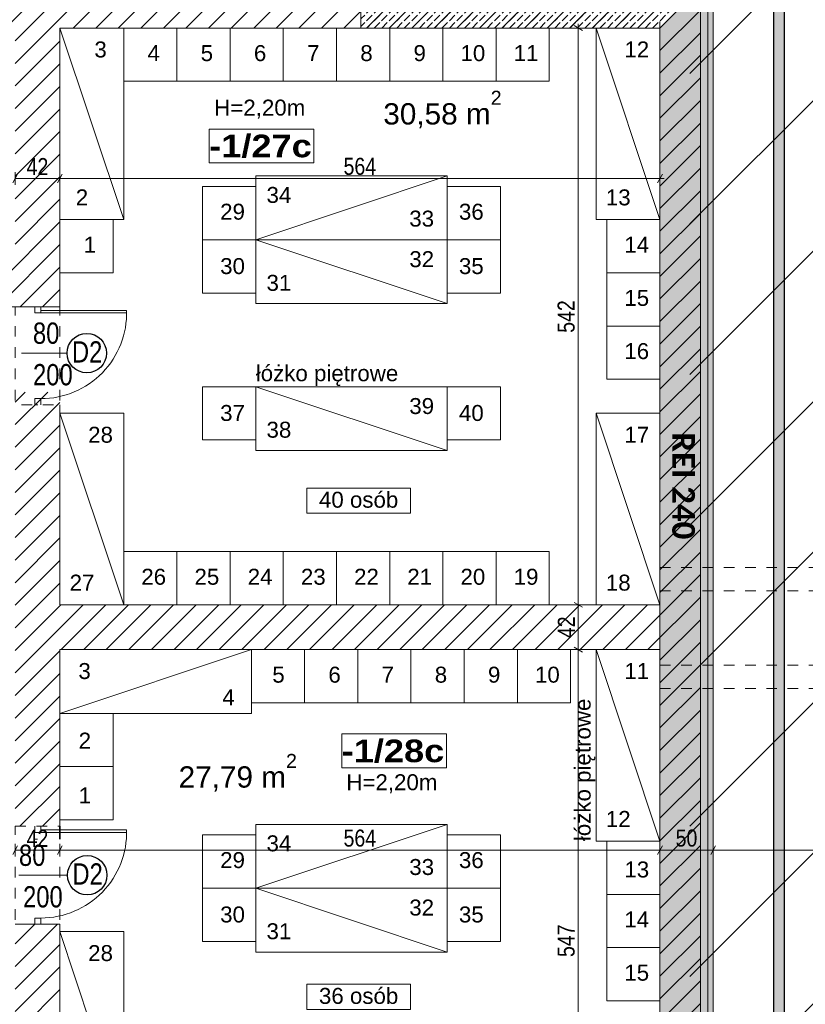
# Model space of a CAD drawing. Header units: centimetres. Extents: x 18292 to 3593338517, y 11794 to 62103.
# Tile 120 of 147: x 1796685119 to 1796685858, y 54859 to 55784. Entities that reach past the tile are written whole.
import ezdxf

# ---------------------------------------------------------------- set-up
doc = ezdxf.new("R2010")
doc.units = ezdxf.units.CM
doc.header["$MEASUREMENT"] = 0
doc.linetypes.add('Dashed-002', pattern=[20, 10, -10])
for name, color, linetype in [('410-Fundamenty', 7, 'Continuous'), ('499-Wymiary i opisy', 7, 'Continuous'), ('__PROJEKTOWANE', 7, 'Continuous'), ('__PROJEKTOWANE_WYPOSAŻENIE', 7, 'Continuous'), ('MF-NR', 7, 'Continuous'), ('MF_KRESKOWANIE', 7, 'Continuous'), ('MF_NR', 7, 'Continuous'), ('MF_OKNA', 7, 'Continuous'), ('MF_przerywana', 7, 'Continuous'), ('MF_SCIANY_KONSTR', 7, 'Continuous'), ('MF_WIDOK', 7, 'Continuous')]:
    doc.layers.add(name, color=color, linetype=linetype)
doc.styles.add('GENERATED_STYLE_2', font='txt')
doc.styles.add('GENERATED_STYLE_4', font='txt')
doc.styles.add('GENERATED_STYLE_5', font='txt')
doc.styles.add('GENERATED_STYLE_8', font='txt')
doc.dimstyles.new('GENERATED_STYLE__1', dxfattribs={"dimtxt": 16, "dimasz": 6.08, "dimexe": 0.18, "dimexo": 0.0625, "dimgap": 0.09, "dimtad": 1, "dimtih": 1, "dimtoh": 1, "dimdec": 0, "dimzin": 0, "dimdsep": 46, "dimtxsty": 'GENERATED_STYLE_4', "dimblk": 'ARROWHEAD_2', "dimblk1": 'ARROWHEAD_2', "dimblk2": 'ARROWHEAD_2', "dimcen": 0.09, "dimse1": 1, "dimse2": 1, "dimclrd": 7, "dimclre": 7, "dimclrt": 7, "dimadec": 0, "dimazin": 0, "dimtfac": 1, "dimtdec": 4, "dimtmove": 0, "dimatfit": 3, "dimfxl": 0, "dimtolj": 1, "dimtzin": 0, "dimarcsym": 0})
doc.dimstyles.new('GENERATED_STYLE__4', dxfattribs={"dimtxt": 16, "dimasz": 6.08, "dimexe": 0.18, "dimexo": 0.0625, "dimgap": 0.09, "dimtad": 1, "dimdec": 0, "dimzin": 0, "dimdsep": 46, "dimtxsty": 'GENERATED_STYLE_4', "dimblk": 'ARROWHEAD_2', "dimblk1": 'ARROWHEAD_2', "dimblk2": 'ARROWHEAD_2', "dimcen": 0.09, "dimse1": 1, "dimse2": 1, "dimclrd": 7, "dimclre": 7, "dimclrt": 7, "dimadec": 0, "dimazin": 0, "dimtfac": 1, "dimtdec": 4, "dimtmove": 0, "dimatfit": 3, "dimfxl": 0, "dimtolj": 1, "dimtzin": 0, "dimarcsym": 0})
pattern_1 = [(45, (1801523908.342, 3898003.605), (-7.071067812, 7.071067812), [7.5, -2.5]), (45, (1801523908.342, 3898010.676), (-7.071067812, 7.071067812), [7.5, -2.5])]

# ---------------------------------------------------------------- blocks, each defined once
blk = doc.blocks.new('*D623', base_point=(1801523908.34, 3898003.61))
at = {"layer": '499-Wymiary i opisy', "color": 7, "linetype": 'Continuous', "lineweight": 13}
for p, q in [((1796685117.37, 55639.09), (1796685112.75, 55631.09)), ((1796685115.06, 55629.09), (1796685115.06, 55641.09)), ((1796685159.37, 55639.09), (1796685154.75, 55631.09)), ((1796685157.06, 55629.09), (1796685157.06, 55641.09)), ((1796685115.06, 55635.09), (1796685157.06, 55635.09))]:
    blk.add_line(p, q, dxfattribs=at)
at = {"layer": '499-Wymiary i opisy', "color": 7, "lineweight": 13, "insert": (1796685125.82, 55638.29), "char_height": 16, "attachment_point": 7, "style": 'GENERATED_STYLE_4'}
blk.add_mtext('\\A1;{\\pql;\\fArial Narrow|b0|i0|c238|p34;42}', dxfattribs=at)
blk = doc.blocks.new('ARROWHEAD_2')
at = {"color": 0, "linetype": 'Continuous', "lineweight": 0}
for p, q in [((0, 0), (-1, 0)), ((-0.38, -0.66), (0.38, 0.66))]:
    blk.add_line(p, q, dxfattribs=at)
blk = doc.blocks.new('*D624', base_point=(1801523908.34, 3898003.61))
at = {"layer": '499-Wymiary i opisy', "color": 7, "linetype": 'Continuous', "lineweight": 13}
for p, q in [((1796685159.37, 55639.09), (1796685154.75, 55631.09)), ((1796685157.06, 55629.09), (1796685157.06, 55641.09)), ((1796685718.75, 55631.09), (1796685723.37, 55639.09)), ((1796685721.06, 55629.09), (1796685721.06, 55641.09)), ((1796685157.06, 55635.09), (1796685721.06, 55635.09)), ((1796685721.06, 55635.09), (1796685724.97, 55635.09))]:
    blk.add_line(p, q, dxfattribs=at)
at = {"layer": '499-Wymiary i opisy', "color": 7, "lineweight": 13, "insert": (1796685423.7, 55638.29), "char_height": 16, "attachment_point": 7, "style": 'GENERATED_STYLE_4'}
blk.add_mtext('\\A1;{\\pql;\\fArial Narrow|b0|i0|c238|p34;564}', dxfattribs=at)
blk = doc.blocks.new('*D709', base_point=(1801523908.34, 3898003.61))
at = {"layer": '499-Wymiary i opisy', "color": 7, "linetype": 'Continuous', "lineweight": 13}
for p, q in [((1796685977.11, 55826.49), (1796685977.11, 55830.41)), ((1796685983.11, 55826.49), (1796685971.11, 55826.49)), ((1796685981.11, 55824.18), (1796685973.11, 55828.8)), ((1796685977.11, 55305.64), (1796685977.11, 55826.49)), ((1796685983.11, 55305.64), (1796685971.11, 55305.64)), ((1796685973.11, 55307.95), (1796685981.11, 55303.33))]:
    blk.add_line(p, q, dxfattribs=at)
at = {"layer": '499-Wymiary i opisy', "color": 7, "lineweight": 13, "insert": (1796685973.91, 55550.71), "char_height": 16, "attachment_point": 7, "rotation": 90, "style": 'GENERATED_STYLE_4'}
blk.add_mtext('\\A1;{\\pql;\\fArial Narrow|b0|i0|c238|p34;521}', dxfattribs=at)
blk = doc.blocks.new('*D778', base_point=(1801523908.34, 3898003.61))
at = {"layer": '499-Wymiary i opisy', "color": 7, "linetype": 'Continuous', "lineweight": 13}
for p, q in [((1796685650.29, 55192.49), (1796685638.29, 55192.49)), ((1796685640.29, 55194.8), (1796685648.29, 55190.18)), ((1796685644.29, 54645.49), (1796685644.29, 55192.49)), ((1796685640.29, 54647.8), (1796685648.29, 54643.18)), ((1796685650.29, 54645.49), (1796685638.29, 54645.49))]:
    blk.add_line(p, q, dxfattribs=at)
at = {"layer": '499-Wymiary i opisy', "color": 7, "lineweight": 13, "insert": (1796685641.09, 54903.63), "char_height": 16, "attachment_point": 7, "rotation": 90, "style": 'GENERATED_STYLE_4'}
blk.add_mtext('\\A1;{\\pql;\\fArial Narrow|b0|i0|c238|p34;547}', dxfattribs=at)
blk = doc.blocks.new('*D779', base_point=(1801523908.34, 3898003.61))
at = {"layer": '499-Wymiary i opisy', "color": 7, "linetype": 'Continuous', "lineweight": 13}
for p, q in [((1796685650.29, 55234.49), (1796685638.29, 55234.49)), ((1796685640.29, 55236.8), (1796685648.29, 55232.18)), ((1796685644.29, 55192.49), (1796685644.29, 55234.49)), ((1796685650.29, 55192.49), (1796685638.29, 55192.49)), ((1796685640.29, 55194.8), (1796685648.29, 55190.18))]:
    blk.add_line(p, q, dxfattribs=at)
at = {"layer": '499-Wymiary i opisy', "color": 7, "lineweight": 13, "insert": (1796685641.09, 55203.25), "char_height": 16, "attachment_point": 7, "rotation": 90, "style": 'GENERATED_STYLE_4'}
blk.add_mtext('\\A1;{\\pql;\\fArial Narrow|b0|i0|c238|p34;42}', dxfattribs=at)
blk = doc.blocks.new('*D780', base_point=(1801523908.34, 3898003.61))
at = {"layer": '499-Wymiary i opisy', "color": 7, "linetype": 'Continuous', "lineweight": 13}
for p, q in [((1796685650.29, 55776.49), (1796685638.29, 55776.49)), ((1796685648.29, 55774.18), (1796685640.29, 55778.8)), ((1796685644.29, 55776.49), (1796685644.29, 55780.41)), ((1796685644.29, 55234.49), (1796685644.29, 55776.49)), ((1796685650.29, 55234.49), (1796685638.29, 55234.49)), ((1796685640.29, 55236.8), (1796685648.29, 55232.18))]:
    blk.add_line(p, q, dxfattribs=at)
at = {"layer": '499-Wymiary i opisy', "color": 7, "lineweight": 13, "insert": (1796685641.09, 55490.13), "char_height": 16, "attachment_point": 7, "rotation": 90, "style": 'GENERATED_STYLE_4'}
blk.add_mtext('\\A1;{\\pql;\\fArial Narrow|b0|i0|c238|p34;542}', dxfattribs=at)
blk = doc.blocks.new('*D784', base_point=(1801523908.34, 3898003.61))
at = {"layer": '499-Wymiary i opisy', "color": 7, "linetype": 'Continuous', "lineweight": 13}
for p, q in [((1796685117.37, 55007.95), (1796685112.75, 54999.95)), ((1796685115.06, 54997.95), (1796685115.06, 55009.95)), ((1796685159.37, 55007.95), (1796685154.75, 54999.95)), ((1796685157.06, 54997.95), (1796685157.06, 55009.95)), ((1796685115.06, 55003.95), (1796685157.06, 55003.95))]:
    blk.add_line(p, q, dxfattribs=at)
at = {"layer": '499-Wymiary i opisy', "color": 7, "lineweight": 13, "insert": (1796685125.82, 55007.15), "char_height": 16, "attachment_point": 7, "style": 'GENERATED_STYLE_4'}
blk.add_mtext('\\A1;{\\pql;\\fArial Narrow|b0|i0|c238|p34;42}', dxfattribs=at)
blk = doc.blocks.new('*D785', base_point=(1801523908.34, 3898003.61))
at = {"layer": '499-Wymiary i opisy', "color": 7, "linetype": 'Continuous', "lineweight": 13}
for p, q in [((1796685159.37, 55007.95), (1796685154.75, 54999.95)), ((1796685157.06, 54997.95), (1796685157.06, 55009.95)), ((1796685723.37, 55007.95), (1796685718.75, 54999.95)), ((1796685721.06, 54997.95), (1796685721.06, 55009.95)), ((1796685157.06, 55003.95), (1796685721.06, 55003.95))]:
    blk.add_line(p, q, dxfattribs=at)
at = {"layer": '499-Wymiary i opisy', "color": 7, "lineweight": 13, "insert": (1796685423.7, 55007.15), "char_height": 16, "attachment_point": 7, "style": 'GENERATED_STYLE_4'}
blk.add_mtext('\\A1;{\\pql;\\fArial Narrow|b0|i0|c238|p34;564}', dxfattribs=at)
blk = doc.blocks.new('*D786', base_point=(1801523908.34, 3898003.61))
at = {"layer": '499-Wymiary i opisy', "color": 7, "linetype": 'Continuous', "lineweight": 13}
for p, q in [((1796685723.37, 55007.95), (1796685718.75, 54999.95)), ((1796685721.06, 54997.95), (1796685721.06, 55009.95)), ((1796685773.37, 55007.95), (1796685768.75, 54999.95)), ((1796685771.06, 54997.95), (1796685771.06, 55009.95)), ((1796685721.06, 55003.95), (1796685771.06, 55003.95))]:
    blk.add_line(p, q, dxfattribs=at)
at = {"layer": '499-Wymiary i opisy', "color": 7, "lineweight": 13, "insert": (1796685735.82, 55007.15), "char_height": 16, "attachment_point": 7, "style": 'GENERATED_STYLE_4'}
blk.add_mtext('\\A1;{\\pql;\\fArial Narrow|b0|i0|c238|p34;50}', dxfattribs=at)
blk = doc.blocks.new('*D787', base_point=(1801523908.34, 3898003.61))
at = {"layer": '499-Wymiary i opisy', "color": 7, "linetype": 'Continuous', "lineweight": 13}
for p, q in [((1796685773.37, 55007.95), (1796685768.75, 54999.95)), ((1796685771.06, 54997.95), (1796685771.06, 55009.95)), ((1796686177.78, 55007.95), (1796686173.16, 54999.95)), ((1796686175.47, 54997.95), (1796686175.47, 55009.95)), ((1796685771.06, 55003.95), (1796686175.47, 55003.95))]:
    blk.add_line(p, q, dxfattribs=at)
at = {"layer": '499-Wymiary i opisy', "color": 7, "lineweight": 13, "char_height": 16, "attachment_point": 7, "style": 'GENERATED_STYLE_4'}
for s, insert in [('\\A1;{\\pql;\\fArial Narrow|b0|i0|c238|p34;min. 400}', (1796685927.71, 55007.15)), ('\\A1;{\\pql;\\fArial Narrow|b0|i0|c238|p34;24}', (1796686152.67, 55007.15))]:
    blk.add_mtext(s, dxfattribs=dict(at, insert=insert))

msp = doc.modelspace()

# ---------------------------------------------------------------- hatches: boundary and pattern name
at = {"layer": '410-Fundamenty', "linetype": 'Continuous', "lineweight": 0, "true_color": 0x000000}
h = msp.add_hatch(dxfattribs=at)
h.set_pattern_fill('beton_000c', color=18, style=0, pattern_type=2)
h.set_pattern_definition(pattern_1)
h.paths.add_polyline_path([(1796685440.06, 55776.49), (1796685465.06, 55801.49), (1796685465.06, 56288.49), (1796685440.06, 56288.49)])
h = msp.add_hatch(dxfattribs=at)
h.set_pattern_fill('beton_000c', color=18, style=0, pattern_type=2)
h.set_pattern_definition(pattern_1)
h.paths.add_polyline_path([(1796685766.06, 54600.49), (1796685766.06, 55821.49), (1796685751.06, 55806.49), (1796685751.06, 54615.49)])
h = msp.add_hatch(dxfattribs=at)
h.set_pattern_fill('Styropian_000c', color=18, style=0, pattern_type=2)
h.set_pattern_definition([(90, (1801523908.3422, 3898003.6053), (-3.4641016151, 0), [2, -4]), (90, (1801523906.6102, 3898006.6053), (-3.4641016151, 0), [2, -4]), (150, (1801523908.3422, 3898005.6053), (1.7320508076, 3), [2, -4]), (150, (1801523904.878, 3898005.6053), (1.7320508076, 3), [2, -4]), (210, (1801523908.3422, 3898003.6053), (-1.7320508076, 3), [2, -4]), (210, (1801523904.878, 3898003.6053), (-1.7320508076, 3), [2, -4])])
h.paths.add_polyline_path([(1796685771.06, 54595.49), (1796685771.06, 55826.49), (1796685766.06, 55821.49), (1796685766.06, 54600.49)])
h = msp.add_hatch(dxfattribs=at)
h.set_pattern_fill('beton_000c', color=18, style=0, pattern_type=2)
h.set_pattern_definition(pattern_1)
h.paths.add_polyline_path([(1796685751.06, 54615.49), (1796685751.06, 55806.49), (1796685746.06, 55801.49), (1796685746.06, 54620.49)])
h = msp.add_hatch(dxfattribs=at)
h.set_pattern_fill('beton_000c', color=18, style=0, pattern_type=2)
h.set_pattern_definition(pattern_1)
h.paths.add_polyline_path([(1796685746.06, 55801.49), (1796685465.06, 55801.49), (1796685440.06, 55776.49), (1796685721.06, 55776.49)])
h = msp.add_hatch(dxfattribs=at)
h.set_pattern_fill('beton_000c', color=18, style=0, pattern_type=2)
h.set_pattern_definition(pattern_1)
h.paths.add_polyline_path([(1796685746.06, 54620.49), (1796685746.06, 55801.49), (1796685721.06, 55776.49), (1796685721.06, 54645.49)])
at = {"layer": '__PROJEKTOWANE', "linetype": 'Continuous', "lineweight": 13}
h = msp.add_hatch(dxfattribs=at)
h.set_pattern_fill('Bloczki_ceramiczne_kopia_DF', color=150, style=0, pattern_type=2)
h.set_pattern_definition([(45, (1801523908.34, 3898003.61), (-70.7106781, 70.7106781), [])])
h.paths.add_polyline_path([(1796685449.06, 54617.49), (1796685749.06, 54617.49), (1796685749.06, 55810.49), (1796685468.06, 55810.49), (1796685468.06, 56706.54), (1796685828.15, 56706.54), (1796685826.23, 56167.49), (1796686106.06, 56167.49), (1796686106.06, 54260.49), (1796685806.06, 54260.49), (1796685806.06, 53759.49), (1796683867.06, 53759.49), (1796683867.06, 54560.49), (1796683568.09, 54560.49), (1796683567.07, 55446.69), (1796681848.25, 55446.61), (1796681848.25, 55792.49), (1796683924.06, 55792.49), (1796683924.06, 54917.49), (1796684224.06, 54917.49), (1796684224.06, 54116.49), (1796685449.06, 54116.49)])
at = {"layer": '__PROJEKTOWANE', "linetype": 'Continuous', "lineweight": 25}
h = msp.add_hatch(color=230, dxfattribs=at)
h.paths.add_polyline_path([(1796683649.02, 56613.92), (1796683649.02, 54825.65), (1796684125.59, 54825.65), (1796684125.59, 54038.82), (1796684556.51, 54038.82), (1796684556.51, 53475.15), (1796685205.88, 53475.15), (1796685205.88, 54038.82), (1796685545.98, 54038.82), (1796685545.98, 54541.02), (1796685838.17, 54541.02), (1796685838.17, 55897.12), (1796684573.27, 55897.12), (1796684573.27, 56613.92)])
h.paths.add_polyline_path([(1796684566.51, 53485.15), (1796684566.51, 54048.82), (1796684135.59, 54048.82), (1796684135.59, 54835.65), (1796683659.02, 54835.65), (1796683659.02, 56603.92), (1796684563.27, 56603.92), (1796684563.27, 55887.12), (1796685828.17, 55887.12), (1796685828.17, 54551.02), (1796685535.98, 54551.02), (1796685535.98, 54048.82), (1796685195.88, 54048.82), (1796685195.88, 53485.15)], flags=0)
at = {"layer": 'MF_KRESKOWANIE', "linetype": 'Continuous', "lineweight": 13}
h = msp.add_hatch(dxfattribs=at)
h.set_pattern_fill('bloczki_ceramiczne_000c', color=250, style=0, pattern_type=2)
h.set_pattern_definition([(45, (1801523908.342, 3898003.605), (-10.606601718, 10.606601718), [])])
h.paths.add_polyline_path([(1796683914.06, 54907.49), (1796684214.06, 54907.49), (1796684214.06, 54896.49), (1796684214.06, 54735.49), (1796684214.06, 54106.49), (1796684282.06, 54106.49), (1796684590.06, 54106.49), (1796684590.06, 53966.49), (1796684632.06, 53966.49), (1796684913.74, 53966.49), (1796684913.74, 53894.49), (1796684913.74, 53558.49), (1796685083.74, 53558.49), (1796685083.74, 53894.49), (1796685083.74, 53966.49), (1796685083.74, 54106.49), (1796685459.06, 54106.49), (1796685459.06, 54607.49), (1796685759.06, 54607.49), (1796685759.06, 54660.49), (1796685759.06, 55820.49), (1796685440.06, 55820.49), (1796684664.06, 55820.49), (1796684664.06, 55776.49), (1796684735.06, 55776.49), (1796684735.06, 55556.49), (1796684668.06, 55556.49), (1796684658.06, 55556.49), (1796684658.06, 55514.49), (1796684878.06, 55514.49), (1796684878.06, 55556.49), (1796684777.06, 55556.49), (1796684777.06, 55776.49), (1796685115.06, 55776.49), (1796685115.06, 55556.49), (1796684958.06, 55556.49), (1796684958.06, 55514.49), (1796685157.06, 55514.49), (1796685157.06, 55776.49), (1796685421.06, 55776.49), (1796685721.06, 55776.49), (1796685721.06, 55234.49), (1796685421.06, 55234.49), (1796685157.06, 55234.49), (1796685157.06, 55434.49), (1796685115.06, 55434.49), (1796685115.06, 55393.49), (1796685115.06, 55026.49), (1796685157.06, 55026.49), (1796685157.06, 55192.49), (1796685721.06, 55192.49), (1796685721.06, 54645.49), (1796685457.06, 54645.49), (1796685457.06, 54735.49), (1796685457.06, 54747.49), (1796685157.06, 54747.49), (1796685157.06, 54934.49), (1796685115.06, 54934.49), (1796685115.06, 54747.49), (1796685115.06, 54705.49), (1796685421.06, 54705.49), (1796685421.06, 54144.49), (1796685019.06, 54144.49), (1796685019.06, 54705.49), (1796685023.06, 54705.49), (1796685023.06, 54747.49), (1796684925.06, 54747.49), (1796684925.06, 54705.49), (1796684977.06, 54705.49), (1796684977.06, 54290.49), (1796684952.06, 54290.49), (1796684967.06, 54248.49), (1796684977.06, 54248.49), (1796684977.06, 54144.49), (1796684797.06, 54144.49), (1796684797.06, 54147.49), (1796684755.06, 54147.49), (1796684755.06, 54144.49), (1796684742.06, 54144.49), (1796684742.06, 54106.49), (1796685045.74, 54106.49), (1796685045.74, 54008.49), (1796685045.74, 53894.49), (1796685045.39, 53894.49), (1796685045.39, 53600.49), (1796684955.74, 53600.49), (1796684955.74, 53894.49), (1796684955.74, 53983.49), (1796684930.74, 54008.49), (1796684632.06, 54008.49), (1796684632.06, 54106.49), (1796684682.06, 54106.49), (1796684682.06, 54144.49), (1796684632.06, 54144.49), (1796684632.06, 54159.49), (1796684590.06, 54159.49), (1796684590.06, 54144.49), (1796684252.06, 54144.49), (1796684252.06, 54705.49), (1796684392.06, 54705.49), (1796684392.06, 54747.49), (1796684252.06, 54747.49), (1796684252.06, 54907.49), (1796684516.06, 54907.49), (1796684516.06, 54871.49), (1796684558.06, 54871.49), (1796684558.06, 55099.49), (1796684516.06, 55099.49), (1796684516.06, 54945.49), (1796684262.06, 54945.49), (1796683952.06, 54945.49), (1796683952.06, 55790.1), (1796684414.6, 55790.44), (1796684414.74, 55820.49), (1796683952.06, 55820.49), (1796683928.06, 55782.49), (1796683914.06, 55782.49), (1796683914.06, 54945.49)])

# ---------------------------------------------------------------- linework, layer by layer
at = {"layer": '410-Fundamenty', "color": 7, "linetype": 'Continuous', "lineweight": 13}
msp.add_line((1796685766.06, 54600.49), (1796685766.06, 55821.49), dxfattribs=at)
at = {"layer": '410-Fundamenty', "color": 7, "linetype": 'Continuous', "lineweight": 13, "flags": 128}
for points in [[(1796685440.06, 56288.49), (1796685440.06, 55776.49)], [(1796685771.06, 54595.49), (1796685771.06, 55826.49)], [(1796685440.06, 55776.49), (1796685721.06, 55776.49)], [(1796685721.06, 55776.49), (1796685721.06, 54645.49)]]:
    msp.add_lwpolyline(points, dxfattribs=at)
at = {"layer": '__PROJEKTOWANE', "color": 230, "linetype": 'Continuous', "lineweight": 25, "flags": 128}
for points in [[(1796684556.51, 53475.15), (1796685205.88, 53475.15), (1796685205.88, 54038.82), (1796685545.98, 54038.82), (1796685545.98, 54541.02), (1796685838.17, 54541.02), (1796685838.17, 55897.12), (1796684573.27, 55897.12), (1796684573.27, 56613.92), (1796683649.05, 56613.92), (1796683649.05, 54825.65), (1796684125.59, 54825.65), (1796684125.59, 54038.82), (1796684556.51, 54038.82)], [(1796684566.51, 53485.15), (1796685195.88, 53485.15), (1796685195.88, 54048.82), (1796685535.98, 54048.82), (1796685535.98, 54551.02), (1796685828.17, 54551.02), (1796685828.17, 55887.12), (1796684563.27, 55887.12), (1796684563.27, 56603.92), (1796683659.02, 56603.92), (1796683659.02, 54835.65), (1796684135.59, 54835.65), (1796684135.59, 54048.82), (1796684566.51, 54048.82)]]:
    msp.add_lwpolyline(points, close=True, dxfattribs=at)
at = {"layer": '__PROJEKTOWANE', "color": 7, "linetype": 'Continuous', "lineweight": 25}
for centre in [(1796685182.38, 55471.03), (1796685182.81, 54980.49)]:
    msp.add_circle(centre, 18.52, dxfattribs=at)
at = {"layer": '__PROJEKTOWANE_WYPOSAŻENIE', "color": 7, "linetype": 'Continuous', "lineweight": 13}
for p, q in [((1796685217.06, 55596.49), (1796685157.06, 55776.49)), ((1796685721.06, 55596.49), (1796685661.06, 55776.49)), ((1796685341.19, 55577.49), (1796685521.19, 55637.49)), ((1796685341.19, 55577.49), (1796685521.19, 55517.49)), ((1796685341.19, 55439.49), (1796685521.19, 55379.49)), ((1796685217.06, 55234.49), (1796685157.06, 55414.49)), ((1796685721.06, 55234.49), (1796685661.06, 55414.49)), ((1796685337.06, 55192.49), (1796685157.06, 55132.49)), ((1796685721.06, 55012.49), (1796685661.06, 55192.49)), ((1796685341.19, 54968.29), (1796685521.19, 55028.29)), ((1796685341.19, 54968.29), (1796685521.19, 54908.29)), ((1796685217.06, 54747.49), (1796685157.06, 54927.49))]:
    msp.add_line(p, q, dxfattribs=at)
at = {"layer": '__PROJEKTOWANE_WYPOSAŻENIE', "color": 7, "linetype": 'Continuous', "lineweight": 13, "flags": 128}
for points in [[(1796685157.06, 55596.49), (1796685217.06, 55596.49), (1796685217.06, 55776.49), (1796685157.06, 55776.49)], [(1796685267.06, 55776.49), (1796685267.06, 55726.49), (1796685217.06, 55726.49), (1796685217.06, 55776.49)], [(1796685317.06, 55776.49), (1796685317.06, 55726.49), (1796685267.06, 55726.49), (1796685267.06, 55776.49)], [(1796685367.06, 55776.49), (1796685367.06, 55726.49), (1796685317.06, 55726.49), (1796685317.06, 55776.49)], [(1796685417.06, 55776.49), (1796685417.06, 55726.49), (1796685367.06, 55726.49), (1796685367.06, 55776.49)], [(1796685467.06, 55776.49), (1796685467.06, 55726.49), (1796685417.06, 55726.49), (1796685417.06, 55776.49)], [(1796685517.06, 55776.49), (1796685517.06, 55726.49), (1796685467.06, 55726.49), (1796685467.06, 55776.49)], [(1796685567.06, 55776.49), (1796685567.06, 55726.49), (1796685517.06, 55726.49), (1796685517.06, 55776.49)], [(1796685617.06, 55776.49), (1796685617.06, 55726.49), (1796685567.06, 55726.49), (1796685567.06, 55776.49)], [(1796685661.06, 55596.49), (1796685721.06, 55596.49), (1796685721.06, 55776.49), (1796685661.06, 55776.49)], [(1796685341.19, 55577.49), (1796685341.19, 55637.49), (1796685521.19, 55637.49), (1796685521.19, 55577.49)], [(1796685341.19, 55627.49), (1796685341.19, 55577.49), (1796685291.19, 55577.49), (1796685291.19, 55627.49)], [(1796685521.19, 55577.49), (1796685521.19, 55627.49), (1796685571.19, 55627.49), (1796685571.19, 55577.49)], [(1796685207.06, 55596.49), (1796685207.06, 55546.49), (1796685157.06, 55546.49), (1796685157.06, 55596.49)], [(1796685721.06, 55596.49), (1796685721.06, 55546.49), (1796685671.06, 55546.49), (1796685671.06, 55596.49)], [(1796685341.19, 55527.49), (1796685341.19, 55577.49), (1796685291.19, 55577.49), (1796685291.19, 55527.49)], [(1796685341.19, 55577.49), (1796685341.19, 55517.49), (1796685521.19, 55517.49), (1796685521.19, 55577.49)], [(1796685521.19, 55577.49), (1796685521.19, 55527.49), (1796685571.19, 55527.49), (1796685571.19, 55577.49)], [(1796685721.06, 55546.49), (1796685721.06, 55496.49), (1796685671.06, 55496.49), (1796685671.06, 55546.49)], [(1796685721.06, 55496.49), (1796685721.06, 55446.49), (1796685671.06, 55446.49), (1796685671.06, 55496.49)], [(1796685341.19, 55389.49), (1796685341.19, 55439.49), (1796685291.19, 55439.49), (1796685291.19, 55389.49)], [(1796685341.19, 55439.49), (1796685341.19, 55379.49), (1796685521.19, 55379.49), (1796685521.19, 55439.49)], [(1796685521.19, 55439.49), (1796685521.19, 55389.49), (1796685571.19, 55389.49), (1796685571.19, 55439.49)], [(1796685157.06, 55234.49), (1796685217.06, 55234.49), (1796685217.06, 55414.49), (1796685157.06, 55414.49)], [(1796685661.06, 55234.49), (1796685721.06, 55234.49), (1796685721.06, 55414.49), (1796685661.06, 55414.49)], [(1796685267.06, 55284.49), (1796685267.06, 55234.49), (1796685217.06, 55234.49), (1796685217.06, 55284.49)], [(1796685317.06, 55284.49), (1796685317.06, 55234.49), (1796685267.06, 55234.49), (1796685267.06, 55284.49)], [(1796685367.06, 55284.49), (1796685367.06, 55234.49), (1796685317.06, 55234.49), (1796685317.06, 55284.49)], [(1796685417.06, 55284.49), (1796685417.06, 55234.49), (1796685367.06, 55234.49), (1796685367.06, 55284.49)], [(1796685467.06, 55284.49), (1796685467.06, 55234.49), (1796685417.06, 55234.49), (1796685417.06, 55284.49)], [(1796685517.06, 55284.49), (1796685517.06, 55234.49), (1796685467.06, 55234.49), (1796685467.06, 55284.49)], [(1796685567.06, 55284.49), (1796685567.06, 55234.49), (1796685517.06, 55234.49), (1796685517.06, 55284.49)], [(1796685617.06, 55284.49), (1796685617.06, 55234.49), (1796685567.06, 55234.49), (1796685567.06, 55284.49)], [(1796685337.06, 55132.49), (1796685337.06, 55192.49), (1796685157.06, 55192.49), (1796685157.06, 55132.49)], [(1796685387.06, 55192.49), (1796685387.06, 55142.49), (1796685337.06, 55142.49), (1796685337.06, 55192.49)], [(1796685437.06, 55192.49), (1796685437.06, 55142.49), (1796685387.06, 55142.49), (1796685387.06, 55192.49)], [(1796685487.06, 55192.49), (1796685487.06, 55142.49), (1796685437.06, 55142.49), (1796685437.06, 55192.49)], [(1796685537.06, 55192.49), (1796685537.06, 55142.49), (1796685487.06, 55142.49), (1796685487.06, 55192.49)], [(1796685587.06, 55192.49), (1796685587.06, 55142.49), (1796685537.06, 55142.49), (1796685537.06, 55192.49)], [(1796685637.06, 55192.49), (1796685637.06, 55142.49), (1796685587.06, 55142.49), (1796685587.06, 55192.49)], [(1796685661.06, 55012.49), (1796685721.06, 55012.49), (1796685721.06, 55192.49), (1796685661.06, 55192.49)], [(1796685207.06, 55132.49), (1796685207.06, 55082.49), (1796685157.06, 55082.49), (1796685157.06, 55132.49)], [(1796685207.06, 55082.49), (1796685207.06, 55032.49), (1796685157.06, 55032.49), (1796685157.06, 55082.49)], [(1796685341.19, 54968.29), (1796685341.19, 55028.29), (1796685521.19, 55028.29), (1796685521.19, 54968.29)], [(1796685341.19, 55018.29), (1796685341.19, 54968.29), (1796685291.19, 54968.29), (1796685291.19, 55018.29)], [(1796685521.19, 54968.29), (1796685521.19, 55018.29), (1796685571.19, 55018.29), (1796685571.19, 54968.29)], [(1796685721.06, 55012.49), (1796685721.06, 54962.49), (1796685671.06, 54962.49), (1796685671.06, 55012.49)], [(1796685341.19, 54918.29), (1796685341.19, 54968.29), (1796685291.19, 54968.29), (1796685291.19, 54918.29)], [(1796685341.19, 54968.29), (1796685341.19, 54908.29), (1796685521.19, 54908.29), (1796685521.19, 54968.29)], [(1796685521.19, 54968.29), (1796685521.19, 54918.29), (1796685571.19, 54918.29), (1796685571.19, 54968.29)], [(1796685721.06, 54962.49), (1796685721.06, 54912.49), (1796685671.06, 54912.49), (1796685671.06, 54962.49)], [(1796685157.06, 54747.49), (1796685217.06, 54747.49), (1796685217.06, 54927.49), (1796685157.06, 54927.49)], [(1796685721.06, 54912.49), (1796685721.06, 54862.49), (1796685671.06, 54862.49), (1796685671.06, 54912.49)]]:
    msp.add_lwpolyline(points, close=True, dxfattribs=at)
at = {"layer": '__PROJEKTOWANE_WYPOSAŻENIE', "color": 150, "linetype": 'Continuous', "lineweight": 13, "flags": 128}
for points in [[(1796685389.14, 55344.22), (1796685486.55, 55344.22), (1796685486.55, 55320.65), (1796685389.14, 55320.65)], [(1796685389.14, 54878.03), (1796685486.55, 54878.03), (1796685486.55, 54854.46), (1796685389.14, 54854.46)]]:
    msp.add_lwpolyline(points, close=True, dxfattribs=at)
at = {"layer": '__PROJEKTOWANE_WYPOSAŻENIE', "color": 7, "linetype": 'Dashed-002', "lineweight": 13, "flags": 128}
for points in [[(1796685721.06, 55269.64), (1796686144.06, 55269.64)], [(1796685721.06, 55247.7), (1796686144.06, 55247.7)], [(1796685721.06, 55177.74), (1796686144.06, 55177.74)], [(1796685721.06, 55155.8), (1796686144.06, 55155.8)]]:
    msp.add_lwpolyline(points, dxfattribs=at)
at = {"layer": 'MF-NR', "color": 7, "linetype": 'Continuous', "lineweight": 13}
for p, q in [((1796685297.54, 55681.55), (1796685390.87, 55681.55)), ((1796685297.54, 55649.66), (1796685297.54, 55681.55)), ((1796685395.87, 55681.55), (1796685395.87, 55649.66)), ((1796685422.05, 55113.19), (1796685515.38, 55113.19)), ((1796685422.05, 55081.29), (1796685422.05, 55113.19)), ((1796685520.38, 55113.19), (1796685520.38, 55081.29))]:
    msp.add_line(p, q, dxfattribs=at)
at = {"layer": 'MF-NR', "color": 7, "linetype": 'Continuous', "lineweight": 13, "flags": 128}
for points in [[(1796685390.87, 55649.66), (1796685297.54, 55649.66)], [(1796685515.38, 55081.29), (1796685422.05, 55081.29)]]:
    msp.add_lwpolyline(points, dxfattribs=at)
at = {"layer": 'MF_OKNA', "color": 7, "linetype": 'Continuous', "lineweight": 13}
for p, q in [((1796685136.43, 55514.49), (1796685133.56, 55514.49)), ((1796685133.56, 55514.49), (1796685133.56, 55508.74)), ((1796685133.56, 55508.74), (1796685139.31, 55508.74)), ((1796685139.31, 55508.74), (1796685139.31, 55514.49)), ((1796685139.31, 55511.04), (1796685219.77, 55511.04)), ((1796685139.31, 55508.74), (1796685219.81, 55508.74)), ((1796685163.86, 55471.03), (1796685121.1, 55471.03)), ((1796685133.56, 55422.49), (1796685133.56, 55428.24)), ((1796685133.56, 55428.24), (1796685139.31, 55428.24)), ((1796685139.31, 55428.24), (1796685139.31, 55422.49)), ((1796685136.43, 55422.49), (1796685133.56, 55422.49)), ((1796685133.56, 55026.49), (1796685133.56, 55020.74)), ((1796685139.31, 55020.74), (1796685139.31, 55026.49)), ((1796685133.56, 55020.74), (1796685139.31, 55020.74)), ((1796685139.31, 55023.04), (1796685219.77, 55023.04)), ((1796685139.31, 55020.74), (1796685219.81, 55020.74)), ((1796685136.06, 55014.49), (1796685133.56, 55014.49)), ((1796685164.29, 54980.49), (1796685118.41, 54980.49)), ((1796685133.56, 54934.49), (1796685133.56, 54940.24)), ((1796685133.56, 54940.24), (1796685139.31, 54940.24)), ((1796685136.06, 54934.49), (1796685133.56, 54934.49)), ((1796685139.31, 54940.24), (1796685139.31, 54934.49))]:
    msp.add_line(p, q, dxfattribs=at)
for centre in [(1796685139.31, 55508.74), (1796685139.31, 55020.74)]:
    msp.add_arc(centre, 80.5, 270, 1.63725, dxfattribs=at)
at = {"layer": 'MF_przerywana', "color": 7, "linetype": 'Dashed-002', "lineweight": 13, "flags": 128}
for points in [[(1796685157.06, 55514.49), (1796685115.06, 55514.49), (1796685115.06, 55422.49), (1796685157.06, 55422.49)], [(1796685115.06, 55026.49), (1796685157.06, 55026.49), (1796685157.06, 54934.49), (1796685115.06, 54934.49)]]:
    msp.add_lwpolyline(points, close=True, dxfattribs=at)
at = {"layer": 'MF_SCIANY_KONSTR', "color": 7, "linetype": 'Continuous', "lineweight": 13}
for p, q in [((1796685759.06, 54660.49), (1796685759.06, 55820.49)), ((1796685157.06, 55776.49), (1796685157.06, 55514.49)), ((1796685421.06, 55776.49), (1796685157.06, 55776.49)), ((1796685421.06, 55776.49), (1796685721.06, 55776.49)), ((1796685721.06, 55234.49), (1796685721.06, 55782.49)), ((1796685083.23, 55514.49), (1796685157.06, 55514.49)), ((1796685157.06, 55422.49), (1796685157.06, 55234.49)), ((1796685421.06, 55234.49), (1796685157.06, 55234.49)), ((1796685421.06, 55234.49), (1796685721.06, 55234.49)), ((1796685157.06, 55192.49), (1796685721.06, 55192.49)), ((1796685157.06, 55192.49), (1796685157.06, 55026.49)), ((1796685721.06, 54645.49), (1796685721.06, 55192.49)), ((1796685115.06, 54934.49), (1796685157.06, 54934.49)), ((1796685157.06, 54934.49), (1796685157.06, 54747.49))]:
    msp.add_line(p, q, dxfattribs=at)
at = {"layer": 'MF_SCIANY_KONSTR', "color": 30, "linetype": 'Continuous', "lineweight": 35}
msp.add_line((1796685157.06, 55026.49), (1796685157.06, 55014.49), dxfattribs=at)
at = {"layer": 'MF_WIDOK', "color": 5, "linetype": 'Continuous', "lineweight": 15, "flags": 128}
for points in [[(1796685297.54, 55681.55), (1796685395.87, 55681.55), (1796685395.87, 55649.66), (1796685297.54, 55649.66)], [(1796685422.05, 55113.19), (1796685520.38, 55113.19), (1796685520.38, 55081.29), (1796685422.05, 55081.29)]]:
    msp.add_lwpolyline(points, close=True, dxfattribs=at)

# ---------------------------------------------------------------- texts
at = {"layer": '__PROJEKTOWANE', "color": 150, "lineweight": 13, "char_height": 20, "attachment_point": 7, "style": 'GENERATED_STYLE_2'}
for s, insert in [('{\\fArial|b0|i0|c238|p38;30,58 m{\\H0.66x;\\S2^  ;}}', (1796685461.05, 55682.11)), ('{\\fArial|b0|i0|c238|p38;27,79 m{\\H0.66x;\\S2^  ;}}', (1796685268.67, 55059.07))]:
    msp.add_mtext(s, dxfattribs=dict(at, insert=insert))
at = {"layer": '__PROJEKTOWANE', "color": 7, "linetype": 'Continuous', "lineweight": 13, "char_height": 15, "attachment_point": 2, "style": 'GENERATED_STYLE_2'}
for insert in [(1796685344.91, 55709.2), (1796685469.11, 55075.35)]:
    msp.add_mtext('\\A1;{\\pqc;\\fArial|b0|i0|c238|p38;H=2,20m}', dxfattribs=dict(at, insert=insert))
at = {"layer": '__PROJEKTOWANE', "color": 1, "linetype": 'Continuous', "lineweight": 13, "insert": (1796685732.45, 55396.57), "char_height": 21.2625, "attachment_point": 7, "rotation": 270, "style": 'GENERATED_STYLE_8'}
msp.add_mtext('\\A1;{\\pql;\\fCalibri Light|b1|i0|c238|p34;REI 240}', dxfattribs=at)
at = {"layer": '__PROJEKTOWANE_WYPOSAŻENIE', "color": 150, "linetype": 'Continuous', "lineweight": 13, "char_height": 15, "style": 'GENERATED_STYLE_2'}
for s, insert, attachment_point in [('\\A1;{\\pqc;\\fArial|b0|i0|c238|p38;3}', (1796685195.31, 55763.83), 2), ('\\A1;{\\pqc;\\fArial|b0|i0|c238|p38;4}', (1796685245.25, 55760.4), 2), ('\\A1;{\\pqc;\\fArial|b0|i0|c238|p38;5}', (1796685295.25, 55760.4), 2), ('\\A1;{\\pqc;\\fArial|b0|i0|c238|p38;6}', (1796685345.25, 55760.4), 2), ('\\A1;{\\pqc;\\fArial|b0|i0|c238|p38;7}', (1796685395.25, 55760.4), 2), ('\\A1;{\\pqc;\\fArial|b0|i0|c238|p38;8}', (1796685445.25, 55760.4), 2), ('\\A1;{\\pqc;\\fArial|b0|i0|c238|p38;9}', (1796685495.25, 55760.4), 2), ('\\A1;{\\pqc;\\fArial|b0|i0|c238|p38;10}', (1796685545.25, 55760.4), 2), ('\\A1;{\\pqc;\\fArial|b0|i0|c238|p38;11}', (1796685595.25, 55760.4), 2), ('\\A1;{\\pqc;\\fArial|b0|i0|c238|p38;12}', (1796685699.31, 55763.83), 2), ('\\A1;{\\pqc;\\fArial|b0|i0|c238|p38;34}', (1796685362.95, 55627.14), 2), ('\\A1;{\\pqc;\\fArial|b0|i0|c238|p38;2}', (1796685177.87, 55624.87), 2), ('\\A1;{\\pqc;\\fArial|b0|i0|c238|p38;13}', (1796685681.87, 55624.87), 2), ('\\A1;{\\pqc;\\fArial|b0|i0|c238|p38;29}', (1796685319.38, 55611.4), 2), ('\\A1;{\\pqc;\\fArial|b0|i0|c238|p38;36}', (1796685543.78, 55611.4), 2), ('\\A1;{\\pqc;\\fArial|b0|i0|c238|p38;33}', (1796685497.14, 55604.9), 2), ('\\A1;{\\pqc;\\fArial|b0|i0|c238|p38;1}', (1796685185.25, 55580.4), 2), ('\\A1;{\\pqc;\\fArial|b0|i0|c238|p38;14}', (1796685699.25, 55580.4), 2), ('\\A1;{\\pqc;\\fArial|b0|i0|c238|p38;32}', (1796685497.14, 55566.81), 2), ('\\A1;{\\pqc;\\fArial|b0|i0|c238|p38;30}', (1796685319.38, 55560.3), 2), ('\\A1;{\\pqc;\\fArial|b0|i0|c238|p38;35}', (1796685543.78, 55560.3), 2), ('\\A1;{\\pqc;\\fArial|b0|i0|c238|p38;31}', (1796685362.95, 55544.56), 2), ('\\A1;{\\pqc;\\fArial|b0|i0|c238|p38;15}', (1796685699.25, 55530.4), 2), ('\\A1;{\\pqc;\\fArial|b0|i0|c238|p38;16}', (1796685699.25, 55480.4), 2), ('\\A1;{\\pql;\\fArial|b0|i0|c238|p38;łóżko piętrowe}', (1796685341.19, 55459.64), 1), ('\\A1;{\\pqc;\\fArial|b0|i0|c238|p38;39}', (1796685497.14, 55428.81), 2), ('\\A1;{\\pqc;\\fArial|b0|i0|c238|p38;37}', (1796685319.38, 55422.3), 2), ('\\A1;{\\pqc;\\fArial|b0|i0|c238|p38;40}', (1796685543.78, 55422.3), 2), ('\\A1;{\\pqc;\\fArial|b0|i0|c238|p38;38}', (1796685362.95, 55406.56), 2), ('\\A1;{\\pqc;\\fArial|b0|i0|c238|p38;28}', (1796685195.31, 55401.83), 2), ('\\A1;{\\pqc;\\fArial|b0|i0|c238|p38;17}', (1796685699.31, 55401.83), 2), ('\\A1;{\\pqc;\\fArial|b0|i0|c238|p38;40 osób}', (1796685437.85, 55340.79), 2), ('\\A1;{\\pqc;\\fArial|b0|i0|c238|p38;26}', (1796685245.25, 55268.4), 2), ('\\A1;{\\pqc;\\fArial|b0|i0|c238|p38;25}', (1796685295.25, 55268.4), 2), ('\\A1;{\\pqc;\\fArial|b0|i0|c238|p38;24}', (1796685345.25, 55268.4), 2), ('\\A1;{\\pqc;\\fArial|b0|i0|c238|p38;23}', (1796685395.25, 55268.4), 2), ('\\A1;{\\pqc;\\fArial|b0|i0|c238|p38;22}', (1796685445.25, 55268.4), 2), ('\\A1;{\\pqc;\\fArial|b0|i0|c238|p38;21}', (1796685495.25, 55268.4), 2), ('\\A1;{\\pqc;\\fArial|b0|i0|c238|p38;20}', (1796685545.25, 55268.4), 2), ('\\A1;{\\pqc;\\fArial|b0|i0|c238|p38;19}', (1796685595.25, 55268.4), 2), ('\\A1;{\\pqc;\\fArial|b0|i0|c238|p38;27}', (1796685177.87, 55262.87), 2), ('\\A1;{\\pqc;\\fArial|b0|i0|c238|p38;18}', (1796685681.87, 55262.87), 2), ('\\A1;{\\pqc;\\fArial|b0|i0|c238|p38;3}', (1796685180.31, 55179.83), 2), ('\\A1;{\\pqc;\\fArial|b0|i0|c238|p38;5}', (1796685362.57, 55176.4), 2), ('\\A1;{\\pqc;\\fArial|b0|i0|c238|p38;6}', (1796685415.25, 55176.4), 2), ('\\A1;{\\pqc;\\fArial|b0|i0|c238|p38;7}', (1796685465.25, 55176.4), 2), ('\\A1;{\\pqc;\\fArial|b0|i0|c238|p38;8}', (1796685515.25, 55176.4), 2), ('\\A1;{\\pqc;\\fArial|b0|i0|c238|p38;9}', (1796685565.25, 55176.4), 2), ('\\A1;{\\pqc;\\fArial|b0|i0|c238|p38;10}', (1796685615.25, 55176.4), 2), ('\\A1;{\\pqc;\\fArial|b0|i0|c238|p38;11}', (1796685699.31, 55179.83), 2), ('\\A1;{\\pqc;\\fArial|b0|i0|c238|p38;4}', (1796685315.62, 55155.22), 2), ('\\A1;{\\pqc;\\fArial|b0|i0|c238|p38;2}', (1796685180.57, 55114.45), 2), ('\\A1;{\\pqc;\\fArial|b0|i0|c238|p38;1}', (1796685180.57, 55062.98), 2), ('\\A1;{\\pqc;\\fArial|b0|i0|c238|p38;12}', (1796685681.87, 55040.87), 2), ('\\A1;{\\pqc;\\fArial|b0|i0|c238|p38;34}', (1796685362.95, 55017.94), 2), ('\\A1;{\\pqc;\\fArial|b0|i0|c238|p38;29}', (1796685319.38, 55002.2), 2), ('\\A1;{\\pqc;\\fArial|b0|i0|c238|p38;36}', (1796685543.78, 55002.2), 2), ('\\A1;{\\pqc;\\fArial|b0|i0|c238|p38;33}', (1796685497.14, 54995.7), 2), ('\\A1;{\\pqc;\\fArial|b0|i0|c238|p38;13}', (1796685699.31, 54993.38), 2), ('\\A1;{\\pqc;\\fArial|b0|i0|c238|p38;30}', (1796685319.38, 54951.1), 2), ('\\A1;{\\pqc;\\fArial|b0|i0|c238|p38;32}', (1796685497.14, 54957.61), 2), ('\\A1;{\\pqc;\\fArial|b0|i0|c238|p38;35}', (1796685543.78, 54951.1), 2), ('\\A1;{\\pqc;\\fArial|b0|i0|c238|p38;14}', (1796685699.25, 54946.4), 2), ('\\A1;{\\pqc;\\fArial|b0|i0|c238|p38;31}', (1796685362.95, 54935.36), 2), ('\\A1;{\\pqc;\\fArial|b0|i0|c238|p38;28}', (1796685195.31, 54914.83), 2), ('\\A1;{\\pqc;\\fArial|b0|i0|c238|p38;15}', (1796685699.25, 54896.4), 2), ('\\A1;{\\pqc;\\fArial|b0|i0|c238|p38;36 osób}', (1796685437.85, 54874.61), 2)]:
    msp.add_mtext(s, dxfattribs=dict(at, insert=insert, attachment_point=attachment_point))
at = {"layer": '__PROJEKTOWANE_WYPOSAŻENIE', "color": 150, "linetype": 'Continuous', "lineweight": 13, "insert": (1796685640.91, 55012.49), "char_height": 15, "attachment_point": 1, "rotation": 90, "style": 'GENERATED_STYLE_2'}
msp.add_mtext('\\A1;{\\pql;\\fArial|b0|i0|c238|p38;łóżko piętrowe}', dxfattribs=at)
at = {"layer": 'MF_NR', "color": 7, "linetype": 'Continuous', "lineweight": 13, "char_height": 21.2625, "attachment_point": 7, "style": 'GENERATED_STYLE_5'}
for s, insert in [('\\A1;{\\pql;\\fArial Black|b0|i0|c238|p38;-1/27c}', (1796685297.44, 55654.43)), ('\\A1;{\\pql;\\fArial Black|b0|i0|c238|p38;-1/28c}', (1796685421.95, 55086.06))]:
    msp.add_mtext(s, dxfattribs=dict(at, insert=insert))
at = {"layer": 'MF_OKNA', "color": 7, "linetype": 'Continuous', "lineweight": 13, "char_height": 20, "attachment_point": 4, "style": 'GENERATED_STYLE_2'}
for s, insert in [('\\A1;{\\W0.800000x;\\pql;\\fArial|b0|i0|c238|p38;80}', (1796685131.77, 55489.64)), ('\\A1;{\\W0.800000x;\\pql;\\fArial|b0|i0|c238|p38;D2}', (1796685168.41, 55472.18)), ('\\A1;{\\W0.800000x;\\pql;\\fArial|b0|i0|c238|p38;200}', (1796685131.84, 55450.61)), ('\\A1;{\\W0.800000x;\\pql;\\fArial|b0|i0|c238|p38;80}', (1796685118.63, 54999.1)), ('\\A1;{\\W0.800000x;\\pql;\\fArial|b0|i0|c238|p38;D2}', (1796685168.84, 54981.64)), ('\\A1;{\\W0.800000x;\\pql;\\fArial|b0|i0|c238|p38;200}', (1796685122.47, 54960.07))]:
    msp.add_mtext(s, dxfattribs=dict(at, insert=insert))

# ---------------------------------------------------------------- dimensions: what is measured, and where the dimension line sits
at = {"layer": '499-Wymiary i opisy', "color": 7, "linetype": 'Continuous', "lineweight": 13}
for base, p1, p2, picture, middle in [((1796685977.11, 55826.49), (1796686175.47, 55305.64), (1796685771.06, 55826.49), '*D709', (1796685965.91, 55569)), ((1796685644.29, 55776.49), (1796685721.06, 55234.49), (1796685721.06, 55776.49), '*D780', (1796685633.09, 55508.43)), ((1796685644.29, 55234.49), (1796685721.06, 55192.49), (1796685721.06, 55234.49), '*D779', (1796685633.09, 55215.45)), ((1796685644.29, 55192.49), (1796685721.06, 54645.49), (1796685721.06, 55192.49), '*D778', (1796685633.09, 54921.93))]:
    dim = msp.add_linear_dim(base=base, p1=p1, p2=p2, angle=90, dimstyle='GENERATED_STYLE__4', dxfattribs=at)
    dim.commit()
    dim.dimension.update_dxf_attribs({"geometry": picture, "text_midpoint": middle, "dimtype": 160, "text_rotation": 90})
for base, p1, p2, picture, middle in [((1796685157.06, 55635.09), (1796685115.06, 54747.49), (1796685157.06, 55776.49), '*D623', (1796685138.01, 55646.29)), ((1796685721.06, 55635.09), (1796685157.06, 55776.49), (1796685721.06, 55192.49), '*D624', (1796685441.99, 55646.29)), ((1796685771.06, 55003.95), (1796685721.06, 55192.49), (1796685771.06, 55210.99), '*D786', (1796685748.01, 55015.15)), ((1796685157.06, 55003.95), (1796685115.06, 54747.49), (1796685157.06, 55192.49), '*D784', (1796685138.01, 55015.15)), ((1796685721.06, 55003.95), (1796685157.06, 55192.49), (1796685721.06, 55192.49), '*D785', (1796685441.99, 55015.15))]:
    dim = msp.add_linear_dim(base=base, p1=p1, p2=p2, dimstyle='GENERATED_STYLE__1', dxfattribs=at)
    dim.commit()
    dim.dimension.update_dxf_attribs({"geometry": picture, "text_midpoint": middle, "dimtype": 160})
dim = msp.add_linear_dim(base=(1796686175.47, 55003.95), p1=(1796685771.06, 55210.99), p2=(1796686175.47, 55124.99), text='min. 400', dimstyle='GENERATED_STYLE__1', dxfattribs=at)
dim.commit()
dim.dimension.update_dxf_attribs({"geometry": '*D787', "text_midpoint": (1796685970.4, 55015.15), "dimtype": 160})

doc.saveas('drawing.dxf')
